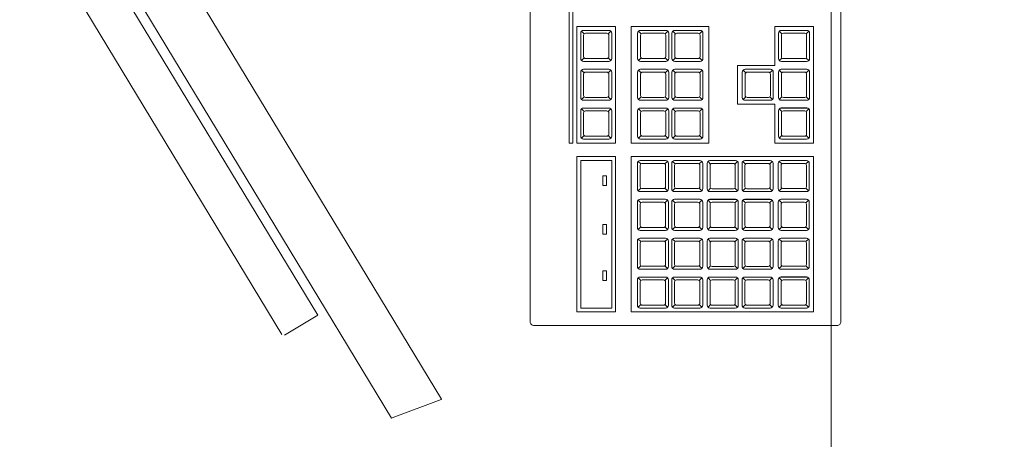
# Model space of a CAD drawing. Header units: millimetres. Extents: x 24385 to 79107, y -56478 to -23676.
# Tile 235 of 256: x 28334 to 28385, y -25888 to -25867. Entities that reach past the tile are written whole.
import ezdxf

# ---------------------------------------------------------------- set-up
doc = ezdxf.new("R2010")
doc.units = ezdxf.units.MM
doc.header["$LTSCALE"] = 2
for name, color, linetype, lineweight in [('0_OPIS', 7, 'Continuous', 13), ('3DPLAN_A_TABELKA POMIESZCZEŃ', 7, 'Continuous', 0), ('Opisy', 7, 'Continuous', 13)]:
    doc.layers.add(name, color=color, linetype=linetype, lineweight=lineweight)
doc.layers.add('3DPLAN_A_KRESKOWANIE 1', color=253, linetype='Continuous')
doc.layers.add('3DPLAN_A_OPIS', color=8, linetype='Continuous')
doc.layers.add('FURNITURE ZD 1 500', color=7, linetype='Continuous', lineweight=13, true_color=0x9fa8a5)
doc.styles.add('ARIAL', font='arial.ttf')

# ---------------------------------------------------------------- blocks, each defined once
blk = doc.blocks.new('kondygnacja -1')
at = {"layer": '3DPLAN_A_KRESKOWANIE 1'}
h = blk.add_hatch(dxfattribs=at)
h.set_pattern_fill('ANSI31', color=256, scale=7.5, style=0)
h.set_pattern_definition([(45, (23044.838, -26883.88), (-16.83798, 16.83798), [])])
h.paths.add_polyline_path([(31677.485, -24430.84), (30214.868, -24430.84), (30214.868, -24470.84), (30429.606, -24470.84), (30429.606, -24477.84), (30447.606, -24477.84), (30447.606, -24818.84), (30476.606, -24818.84), (30476.606, -24470.84), (31012.606, -24470.84), (31012.606, -24478.84), (31079.606, -24478.84), (31079.606, -24470.84), (31638.606, -24470.84), (31638.606, -25036.84), (31079.606, -25036.84), (31079.606, -25028.84), (31012.606, -25028.84), (31012.606, -25036.84), (30611.38, -25036.84), (30611.38, -25072.84), (31023.606, -25072.84), (31034.606, -25082.84), (31034.606, -25330.84), (31023.606, -25340.84), (30831.396, -25340.84, -0.038531), (30832.58, -25356.183), (30832.58, -25371.84), (31079.606, -25371.84), (31079.606, -25072.84), (31638.606, -25072.84), (31638.606, -25943.84), (30832.58, -25943.84), (30832.58, -26009.84), (31677.485, -26009.84)])
h.paths.add_polyline_path([(30682.606, -26009.84), (30832.58, -26009.84), (30832.58, -25943.84), (30760.606, -25943.84), (30760.606, -25454.668), (30735.606, -25464.584), (30735.606, -25943.84), (30682.606, -25943.84)])
h.paths.add_polyline_path([(30679.606, -25371.84), (30735.606, -25371.84), (30735.606, -25464.584), (30760.606, -25454.668), (30760.606, -25371.84), (30832.58, -25371.84), (30832.58, -25356.183, 0.038531), (30831.396, -25340.84), (30679.606, -25340.84)])
h.paths.add_polyline_path([(30355.83, -25371.84), (30425.606, -25371.84), (30425.606, -25379.84), (30463.606, -25379.84), (30463.606, -25424.739), (30471.606, -25424.739), (30471.606, -25395.84), (30533.606, -25395.84), (30533.606, -25371.84), (30576.606, -25371.84), (30576.606, -25341.84), (30472.606, -25341.84), (30472.606, -25326.84), (30427.606, -25326.84), (30427.606, -25341.84), (30355.83, -25341.84)])
h.paths.add_polyline_path([(30456.606, -25936.84), (30425.606, -25936.84), (30425.606, -25945.84), (30380.606, -25945.84), (30380.606, -26009.84), (30512.606, -26009.84), (30512.606, -25943.84), (30466.606, -25943.84), (30466.606, -25712.84), (30456.606, -25712.84)])
h.paths.add_polyline_path([(28888.606, -25941.84), (28888.606, -26009.84), (29013.606, -26009.84), (29013.606, -25941.84)])
h.paths.add_polyline_path([(28591.166, -26009.84), (28591.166, -25944.84), (28547.606, -25944.84), (28547.606, -26009.84)])
h.paths.add_polyline_path([(28624.606, -25870.534), (28654.797, -25870.534), (28654.797, -25924.534), (28624.606, -25924.534), (28624.606, -25944.84), (28591.166, -25944.84), (28591.166, -26009.84), (28713.606, -26009.84), (28713.606, -25941.84), (28672.606, -25941.84), (28672.606, -25932.84), (28657.606, -25932.84), (28657.606, -25716.84), (28624.606, -25716.84)])
h.paths.add_polyline_path([(28372.606, -25944.84), (28328.606, -25944.84), (28328.606, -25907.84), (28282.606, -25907.84), (28282.606, -25944.84), (28248.606, -25944.84), (28248.606, -26009.84), (28372.606, -26009.84)])
h.paths.add_polyline_path([(28092.606, -25563.84), (28054.606, -25563.84), (28054.606, -25383.84), (28067.602, -25383.84), (28067.606, -25375.84), (28340.606, -25375.84), (28340.606, -25341.84), (28070.606, -25341.84), (28070.606, -25332.84), (28030.606, -25332.84), (28030.606, -25395.598), (28048.707, -25395.598), (28048.707, -25449.598), (28030.606, -25449.598), (28030.606, -26009.84), (28073.606, -26009.84), (28073.606, -25944.84), (28054.606, -25944.84), (28054.606, -25668.84), (28092.606, -25668.84)])
h.paths.add_polyline_path([(27949.606, -25495.746), (27949.606, -25507.746), (27983.295, -25507.746), (27983.295, -25521.746), (27949.606, -25521.746), (27949.606, -25531.84), (27999.606, -25531.84), (27999.606, -25934.84), (27982.606, -25934.84), (27982.606, -25942.84), (27947.606, -25942.84), (27947.606, -26009.84), (28026.624, -26009.84), (28026.624, -25449.598), (27999.606, -25449.598), (27999.606, -25463.84), (27949.606, -25463.84), (27949.606, -25481.746), (27983.295, -25481.746), (27983.295, -25495.746)])
h.paths.add_polyline_path([(27982.606, -25361.84), (27952.606, -25361.84), (27952.606, -25332.84), (28026.624, -25332.84), (28026.624, -25395.598), (27999.606, -25395.598), (27999.606, -25377.84), (27982.606, -25377.84)])
h.paths.add_polyline_path([(26818.606, -25892.84), (26781.485, -25892.84), (26781.485, -26009.84), (26894.541, -26009.84), (26894.541, -25942.84), (26830.606, -25942.84), (26830.606, -25930.84), (26818.606, -25930.84)])
h.paths.add_polyline_path([(26894.541, -26009.84), (27115.936, -26009.84), (27115.936, -25942.84), (26894.541, -25942.84)])
h.paths.add_polyline_path([(27115.936, -25942.84), (27115.936, -26009.84), (27466.606, -26009.84), (27466.606, -25942.84), (27427.606, -25942.84), (27427.606, -25933.84), (27384.606, -25933.84), (27384.606, -25942.84)])
h.paths.add_polyline_path([(27641.606, -25942.84), (27641.606, -26009.84), (27802.606, -26009.84), (27802.606, -25942.84)])
h.paths.add_polyline_path([(30621.105, -25040.467), (30688.374, -25040.467), (30688.374, -25072.867), (30621.105, -25072.867)], flags=24)
at = {"layer": 'FURNITURE ZD 1 500', "lineweight": 0}
for p, q in [((28355.931, -25886.386), (28337.543, -25856.022)), ((28353.361, -25887.355), (28335.494, -25857.851)), ((28347.718, -25883.057), (28336.688, -25864.842)), ((28363.285, -25867.569), (28363.15, -25867.434)), ((28364.526, -25867.569), (28364.662, -25867.434)), ((28366.218, -25867.569), (28366.082, -25867.434)), ((28367.459, -25867.569), (28367.594, -25867.434)), ((28367.983, -25867.569), (28367.848, -25867.434)), ((28369.224, -25867.569), (28369.36, -25867.434)), ((28373.473, -25867.571), (28373.337, -25867.436)), ((28373.436, -25867.39), (28374.745, -25867.39)), ((28374.714, -25867.571), (28374.85, -25867.436)), ((28363.285, -25868.811), (28363.15, -25868.946)), ((28364.526, -25868.811), (28364.662, -25868.946)), ((28366.218, -25868.81), (28366.082, -25868.946)), ((28367.459, -25868.81), (28367.594, -25868.946)), ((28367.983, -25868.81), (28367.848, -25868.946)), ((28369.224, -25868.81), (28369.36, -25868.946)), ((28373.473, -25868.813), (28373.337, -25868.948)), ((28374.714, -25868.813), (28374.85, -25868.948)), ((28363.285, -25869.569), (28363.15, -25869.434)), ((28364.526, -25869.569), (28364.662, -25869.434)), ((28366.218, -25869.569), (28366.082, -25869.434)), ((28367.459, -25869.569), (28367.594, -25869.434)), ((28367.983, -25869.569), (28367.848, -25869.434)), ((28369.224, -25869.569), (28369.36, -25869.434)), ((28371.606, -25869.571), (28371.471, -25869.436)), ((28371.569, -25869.39), (28372.878, -25869.39)), ((28372.847, -25869.571), (28372.983, -25869.436)), ((28373.473, -25869.571), (28373.337, -25869.436)), ((28373.436, -25869.39), (28374.745, -25869.39)), ((28374.714, -25869.571), (28374.85, -25869.436)), ((28363.285, -25870.811), (28363.15, -25870.946)), ((28364.526, -25870.811), (28364.662, -25870.946)), ((28366.218, -25870.81), (28366.082, -25870.946)), ((28367.459, -25870.81), (28367.594, -25870.946)), ((28367.983, -25870.81), (28367.848, -25870.946)), ((28369.224, -25870.81), (28369.36, -25870.946)), ((28371.606, -25870.813), (28371.471, -25870.948)), ((28372.847, -25870.813), (28372.983, -25870.948)), ((28373.473, -25870.813), (28373.337, -25870.948)), ((28374.714, -25870.813), (28374.85, -25870.948)), ((28371.185, -25871.19), (28373.106, -25871.19)), ((28363.285, -25871.569), (28363.15, -25871.434)), ((28364.526, -25871.569), (28364.662, -25871.434)), ((28366.218, -25871.569), (28366.082, -25871.434)), ((28367.459, -25871.569), (28367.594, -25871.434)), ((28367.983, -25871.569), (28367.848, -25871.434)), ((28369.224, -25871.569), (28369.36, -25871.434)), ((28373.473, -25871.569), (28373.337, -25871.434)), ((28373.436, -25871.387), (28374.745, -25871.387)), ((28374.714, -25871.569), (28374.85, -25871.434)), ((28363.285, -25872.811), (28363.15, -25872.946)), ((28364.526, -25872.811), (28364.662, -25872.946)), ((28366.218, -25872.81), (28366.082, -25872.946)), ((28367.459, -25872.81), (28367.594, -25872.946)), ((28367.983, -25872.81), (28367.848, -25872.946)), ((28369.224, -25872.81), (28369.36, -25872.946)), ((28373.473, -25872.81), (28373.337, -25872.946)), ((28374.714, -25872.81), (28374.85, -25872.946)), ((28366.206, -25874.269), (28366.071, -25874.134)), ((28367.447, -25874.269), (28367.583, -25874.134)), ((28367.971, -25874.269), (28367.836, -25874.134)), ((28369.213, -25874.269), (28369.348, -25874.134)), ((28369.799, -25874.271), (28369.664, -25874.136)), ((28369.763, -25874.09), (28371.072, -25874.09)), ((28371.041, -25874.271), (28371.176, -25874.136)), ((28371.594, -25874.271), (28371.459, -25874.136)), ((28371.558, -25874.09), (28372.867, -25874.09)), ((28372.836, -25874.271), (28372.971, -25874.136)), ((28373.461, -25874.269), (28373.326, -25874.134)), ((28373.425, -25874.087), (28374.734, -25874.087)), ((28374.703, -25874.269), (28374.838, -25874.134)), ((28366.206, -25875.51), (28366.071, -25875.646)), ((28367.447, -25875.51), (28367.583, -25875.646)), ((28367.971, -25875.51), (28367.836, -25875.646)), ((28369.213, -25875.51), (28369.348, -25875.646)), ((28369.799, -25875.513), (28369.664, -25875.648)), ((28371.041, -25875.513), (28371.176, -25875.648)), ((28371.594, -25875.513), (28371.459, -25875.648)), ((28372.836, -25875.513), (28372.971, -25875.648)), ((28373.461, -25875.51), (28373.326, -25875.646)), ((28374.703, -25875.51), (28374.838, -25875.646)), ((28366.206, -25876.269), (28366.071, -25876.134)), ((28367.447, -25876.269), (28367.583, -25876.134)), ((28367.971, -25876.269), (28367.836, -25876.134)), ((28369.213, -25876.269), (28369.348, -25876.134)), ((28369.799, -25876.271), (28369.664, -25876.136)), ((28369.763, -25876.09), (28371.072, -25876.09)), ((28371.041, -25876.271), (28371.176, -25876.136)), ((28371.594, -25876.271), (28371.459, -25876.136)), ((28371.558, -25876.09), (28372.867, -25876.09)), ((28372.836, -25876.271), (28372.971, -25876.136)), ((28373.461, -25876.269), (28373.326, -25876.134)), ((28373.425, -25876.087), (28374.734, -25876.087)), ((28374.703, -25876.269), (28374.838, -25876.134)), ((28366.206, -25877.51), (28366.071, -25877.646)), ((28367.447, -25877.51), (28367.583, -25877.646)), ((28367.971, -25877.51), (28367.836, -25877.646)), ((28369.213, -25877.51), (28369.348, -25877.646)), ((28369.799, -25877.513), (28369.664, -25877.648)), ((28371.041, -25877.513), (28371.176, -25877.648)), ((28371.594, -25877.513), (28371.459, -25877.648)), ((28372.836, -25877.513), (28372.971, -25877.648)), ((28373.461, -25877.51), (28373.326, -25877.646)), ((28374.703, -25877.51), (28374.838, -25877.646)), ((28366.206, -25878.269), (28366.071, -25878.134)), ((28367.447, -25878.269), (28367.583, -25878.134)), ((28367.971, -25878.269), (28367.836, -25878.134)), ((28369.213, -25878.269), (28369.348, -25878.134)), ((28369.799, -25878.271), (28369.664, -25878.136)), ((28369.763, -25878.09), (28371.072, -25878.09)), ((28371.041, -25878.271), (28371.176, -25878.136)), ((28371.594, -25878.271), (28371.459, -25878.136)), ((28371.558, -25878.09), (28372.867, -25878.09)), ((28372.836, -25878.271), (28372.971, -25878.136)), ((28373.461, -25878.269), (28373.326, -25878.134)), ((28373.425, -25878.087), (28374.734, -25878.087)), ((28374.703, -25878.269), (28374.838, -25878.134)), ((28366.206, -25879.51), (28366.071, -25879.646)), ((28367.447, -25879.51), (28367.583, -25879.646)), ((28367.971, -25879.51), (28367.836, -25879.646)), ((28369.213, -25879.51), (28369.348, -25879.646)), ((28369.799, -25879.513), (28369.664, -25879.648)), ((28371.041, -25879.513), (28371.176, -25879.648)), ((28371.594, -25879.513), (28371.459, -25879.648)), ((28372.836, -25879.513), (28372.971, -25879.648)), ((28373.461, -25879.51), (28373.326, -25879.646)), ((28374.703, -25879.51), (28374.838, -25879.646)), ((28366.206, -25880.269), (28366.071, -25880.134)), ((28367.447, -25880.269), (28367.583, -25880.134)), ((28367.971, -25880.269), (28367.836, -25880.134)), ((28369.213, -25880.269), (28369.348, -25880.134)), ((28369.799, -25880.271), (28369.664, -25880.136)), ((28369.763, -25880.09), (28371.072, -25880.09)), ((28371.041, -25880.271), (28371.176, -25880.136)), ((28371.594, -25880.271), (28371.459, -25880.136)), ((28371.558, -25880.09), (28372.867, -25880.09)), ((28372.836, -25880.271), (28372.971, -25880.136)), ((28373.461, -25880.269), (28373.326, -25880.134)), ((28373.425, -25880.087), (28374.734, -25880.087)), ((28374.703, -25880.269), (28374.838, -25880.134)), ((28366.206, -25881.51), (28366.071, -25881.646)), ((28367.447, -25881.51), (28367.583, -25881.646)), ((28367.971, -25881.51), (28367.836, -25881.646)), ((28369.213, -25881.51), (28369.348, -25881.646)), ((28369.799, -25881.513), (28369.664, -25881.648)), ((28371.041, -25881.513), (28371.176, -25881.648)), ((28371.594, -25881.513), (28371.459, -25881.648)), ((28372.836, -25881.513), (28372.971, -25881.648)), ((28373.461, -25881.51), (28373.326, -25881.646)), ((28374.703, -25881.51), (28374.838, -25881.646))]:
    blk.add_line(p, q, dxfattribs=at)
at = {"layer": 'FURNITURE ZD 1 500'}
blk.add_line((28355.916, -25886.393), (28353.388, -25887.349), dxfattribs=at)
at = {"layer": 'FURNITURE ZD 1 500', "lineweight": 0}
for points in [[(28360.706, -25836.59), (28376.306, -25836.59, -0.414214), (28376.506, -25836.79), (28376.506, -25882.39, -0.414214), (28376.306, -25882.59), (28360.706, -25882.59, -0.414214), (28360.506, -25882.39), (28360.506, -25836.79, -0.414214)], [(28363.256, -25868.99, -0.414214), (28363.106, -25868.84), (28363.106, -25867.54, -0.414214), (28363.256, -25867.39), (28364.556, -25867.39, -0.414214), (28364.706, -25867.54), (28364.706, -25868.84, -0.414214), (28364.556, -25868.99)], [(28363.256, -25868.74), (28363.256, -25867.64, -0.414214), (28363.356, -25867.54), (28364.456, -25867.54, -0.414214), (28364.556, -25867.64), (28364.556, -25868.74, -0.414214), (28364.456, -25868.84), (28363.356, -25868.84, -0.414214)], [(28366.188, -25868.99, -0.414214), (28366.038, -25868.84), (28366.038, -25867.54, -0.414214), (28366.188, -25867.39), (28367.488, -25867.39, -0.414214), (28367.638, -25867.54), (28367.638, -25868.84, -0.414214), (28367.488, -25868.99)], [(28366.188, -25868.74), (28366.188, -25867.64, -0.414214), (28366.288, -25867.54), (28367.388, -25867.54, -0.414214), (28367.488, -25867.64), (28367.488, -25868.74, -0.414214), (28367.388, -25868.84), (28366.288, -25868.84, -0.414214)], [(28367.954, -25868.99, -0.414214), (28367.804, -25868.84), (28367.804, -25867.54, -0.414214), (28367.954, -25867.39), (28369.254, -25867.39, -0.414214), (28369.404, -25867.54), (28369.404, -25868.84, -0.414214), (28369.254, -25868.99)], [(28367.954, -25868.74), (28367.954, -25867.64, -0.414214), (28368.054, -25867.54), (28369.154, -25867.54, -0.414214), (28369.254, -25867.64), (28369.254, -25868.74, -0.414214), (28369.154, -25868.84), (28368.054, -25868.84, -0.414214)], [(28373.444, -25868.992, -0.414214), (28373.294, -25868.842), (28373.294, -25867.542, -0.414214), (28373.444, -25867.392), (28374.744, -25867.392, -0.414214), (28374.894, -25867.542), (28374.894, -25868.842, -0.414214), (28374.744, -25868.992)], [(28373.444, -25868.742), (28373.444, -25867.642, -0.414214), (28373.544, -25867.542), (28374.644, -25867.542, -0.414214), (28374.744, -25867.642), (28374.744, -25868.742, -0.414214), (28374.644, -25868.842), (28373.544, -25868.842, -0.414214)], [(28363.256, -25870.99, -0.414214), (28363.106, -25870.84), (28363.106, -25869.54, -0.414214), (28363.256, -25869.39), (28364.556, -25869.39, -0.414214), (28364.706, -25869.54), (28364.706, -25870.84, -0.414214), (28364.556, -25870.99)], [(28363.256, -25870.74), (28363.256, -25869.64, -0.414214), (28363.356, -25869.54), (28364.456, -25869.54, -0.414214), (28364.556, -25869.64), (28364.556, -25870.74, -0.414214), (28364.456, -25870.84), (28363.356, -25870.84, -0.414214)], [(28366.188, -25870.99, -0.414214), (28366.038, -25870.84), (28366.038, -25869.54, -0.414214), (28366.188, -25869.39), (28367.488, -25869.39, -0.414214), (28367.638, -25869.54), (28367.638, -25870.84, -0.414214), (28367.488, -25870.99)], [(28366.188, -25870.74), (28366.188, -25869.64, -0.414214), (28366.288, -25869.54), (28367.388, -25869.54, -0.414214), (28367.488, -25869.64), (28367.488, -25870.74, -0.414214), (28367.388, -25870.84), (28366.288, -25870.84, -0.414214)], [(28367.954, -25870.99, -0.414214), (28367.804, -25870.84), (28367.804, -25869.54, -0.414214), (28367.954, -25869.39), (28369.254, -25869.39, -0.414214), (28369.404, -25869.54), (28369.404, -25870.84, -0.414214), (28369.254, -25870.99)], [(28367.954, -25870.74), (28367.954, -25869.64, -0.414214), (28368.054, -25869.54), (28369.154, -25869.54, -0.414214), (28369.254, -25869.64), (28369.254, -25870.74, -0.414214), (28369.154, -25870.84), (28368.054, -25870.84, -0.414214)], [(28371.577, -25870.992, -0.414214), (28371.427, -25870.842), (28371.427, -25869.542, -0.414214), (28371.577, -25869.392), (28372.877, -25869.392, -0.414214), (28373.027, -25869.542), (28373.027, -25870.842, -0.414214), (28372.877, -25870.992)], [(28371.577, -25870.742), (28371.577, -25869.642, -0.414214), (28371.677, -25869.542), (28372.777, -25869.542, -0.414214), (28372.877, -25869.642), (28372.877, -25870.742, -0.414214), (28372.777, -25870.842), (28371.677, -25870.842, -0.414214)], [(28373.444, -25870.992, -0.414214), (28373.294, -25870.842), (28373.294, -25869.542, -0.414214), (28373.444, -25869.392), (28374.744, -25869.392, -0.414214), (28374.894, -25869.542), (28374.894, -25870.842, -0.414214), (28374.744, -25870.992)], [(28373.444, -25870.742), (28373.444, -25869.642, -0.414214), (28373.544, -25869.542), (28374.644, -25869.542, -0.414214), (28374.744, -25869.642), (28374.744, -25870.742, -0.414214), (28374.644, -25870.842), (28373.544, -25870.842, -0.414214)], [(28363.256, -25872.99, -0.414214), (28363.106, -25872.84), (28363.106, -25871.54, -0.414214), (28363.256, -25871.39), (28364.556, -25871.39, -0.414214), (28364.706, -25871.54), (28364.706, -25872.84, -0.414214), (28364.556, -25872.99)], [(28363.256, -25872.74), (28363.256, -25871.64, -0.414214), (28363.356, -25871.54), (28364.456, -25871.54, -0.414214), (28364.556, -25871.64), (28364.556, -25872.74, -0.414214), (28364.456, -25872.84), (28363.356, -25872.84, -0.414214)], [(28366.188, -25872.99, -0.414214), (28366.038, -25872.84), (28366.038, -25871.54, -0.414214), (28366.188, -25871.39), (28367.488, -25871.39, -0.414214), (28367.638, -25871.54), (28367.638, -25872.84, -0.414214), (28367.488, -25872.99)], [(28366.188, -25872.74), (28366.188, -25871.64, -0.414214), (28366.288, -25871.54), (28367.388, -25871.54, -0.414214), (28367.488, -25871.64), (28367.488, -25872.74, -0.414214), (28367.388, -25872.84), (28366.288, -25872.84, -0.414214)], [(28367.954, -25872.99, -0.414214), (28367.804, -25872.84), (28367.804, -25871.54, -0.414214), (28367.954, -25871.39), (28369.254, -25871.39, -0.414214), (28369.404, -25871.54), (28369.404, -25872.84, -0.414214), (28369.254, -25872.99)], [(28367.954, -25872.74), (28367.954, -25871.64, -0.414214), (28368.054, -25871.54), (28369.154, -25871.54, -0.414214), (28369.254, -25871.64), (28369.254, -25872.74, -0.414214), (28369.154, -25872.84), (28368.054, -25872.84, -0.414214)], [(28373.444, -25872.99, -0.414214), (28373.294, -25872.84), (28373.294, -25871.54, -0.414214), (28373.444, -25871.39), (28374.744, -25871.39, -0.414214), (28374.894, -25871.54), (28374.894, -25872.84, -0.414214), (28374.744, -25872.99)], [(28373.444, -25872.74), (28373.444, -25871.64, -0.414214), (28373.544, -25871.54), (28374.644, -25871.54, -0.414214), (28374.744, -25871.64), (28374.744, -25872.74, -0.414214), (28374.644, -25872.84), (28373.544, -25872.84, -0.414214)], [(28366.177, -25875.69, -0.414214), (28366.027, -25875.54), (28366.027, -25874.24, -0.414214), (28366.177, -25874.09), (28367.477, -25874.09, -0.414214), (28367.627, -25874.24), (28367.627, -25875.54, -0.414214), (28367.477, -25875.69)], [(28366.177, -25875.44), (28366.177, -25874.34, -0.414214), (28366.277, -25874.24), (28367.377, -25874.24, -0.414214), (28367.477, -25874.34), (28367.477, -25875.44, -0.414214), (28367.377, -25875.54), (28366.277, -25875.54, -0.414214)], [(28367.942, -25875.69, -0.414214), (28367.792, -25875.54), (28367.792, -25874.24, -0.414214), (28367.942, -25874.09), (28369.242, -25874.09, -0.414214), (28369.392, -25874.24), (28369.392, -25875.54, -0.414214), (28369.242, -25875.69)], [(28367.942, -25875.44), (28367.942, -25874.34, -0.414214), (28368.042, -25874.24), (28369.142, -25874.24, -0.414214), (28369.242, -25874.34), (28369.242, -25875.44, -0.414214), (28369.142, -25875.54), (28368.042, -25875.54, -0.414214)], [(28369.77, -25875.692, -0.414214), (28369.62, -25875.542), (28369.62, -25874.242, -0.414214), (28369.77, -25874.092), (28371.07, -25874.092, -0.414214), (28371.22, -25874.242), (28371.22, -25875.542, -0.414214), (28371.07, -25875.692)], [(28369.77, -25875.442), (28369.77, -25874.342, -0.414214), (28369.87, -25874.242), (28370.97, -25874.242, -0.414214), (28371.07, -25874.342), (28371.07, -25875.442, -0.414214), (28370.97, -25875.542), (28369.87, -25875.542, -0.414214)], [(28371.565, -25875.692, -0.414214), (28371.415, -25875.542), (28371.415, -25874.242, -0.414214), (28371.565, -25874.092), (28372.865, -25874.092, -0.414214), (28373.015, -25874.242), (28373.015, -25875.542, -0.414214), (28372.865, -25875.692)], [(28371.565, -25875.442), (28371.565, -25874.342, -0.414214), (28371.665, -25874.242), (28372.765, -25874.242, -0.414214), (28372.865, -25874.342), (28372.865, -25875.442, -0.414214), (28372.765, -25875.542), (28371.665, -25875.542, -0.414214)], [(28373.432, -25875.69, -0.414214), (28373.282, -25875.54), (28373.282, -25874.24, -0.414214), (28373.432, -25874.09), (28374.732, -25874.09, -0.414214), (28374.882, -25874.24), (28374.882, -25875.54, -0.414214), (28374.732, -25875.69)], [(28373.432, -25875.44), (28373.432, -25874.34, -0.414214), (28373.532, -25874.24), (28374.632, -25874.24, -0.414214), (28374.732, -25874.34), (28374.732, -25875.44, -0.414214), (28374.632, -25875.54), (28373.532, -25875.54, -0.414214)], [(28366.177, -25877.69, -0.414214), (28366.027, -25877.54), (28366.027, -25876.24, -0.414214), (28366.177, -25876.09), (28367.477, -25876.09, -0.414214), (28367.627, -25876.24), (28367.627, -25877.54, -0.414214), (28367.477, -25877.69)], [(28366.177, -25877.44), (28366.177, -25876.34, -0.414214), (28366.277, -25876.24), (28367.377, -25876.24, -0.414214), (28367.477, -25876.34), (28367.477, -25877.44, -0.414214), (28367.377, -25877.54), (28366.277, -25877.54, -0.414214)], [(28367.942, -25877.69, -0.414214), (28367.792, -25877.54), (28367.792, -25876.24, -0.414214), (28367.942, -25876.09), (28369.242, -25876.09, -0.414214), (28369.392, -25876.24), (28369.392, -25877.54, -0.414214), (28369.242, -25877.69)], [(28367.942, -25877.44), (28367.942, -25876.34, -0.414214), (28368.042, -25876.24), (28369.142, -25876.24, -0.414214), (28369.242, -25876.34), (28369.242, -25877.44, -0.414214), (28369.142, -25877.54), (28368.042, -25877.54, -0.414214)], [(28369.77, -25877.692, -0.414214), (28369.62, -25877.542), (28369.62, -25876.242, -0.414214), (28369.77, -25876.092), (28371.07, -25876.092, -0.414214), (28371.22, -25876.242), (28371.22, -25877.542, -0.414214), (28371.07, -25877.692)], [(28369.77, -25877.442), (28369.77, -25876.342, -0.414214), (28369.87, -25876.242), (28370.97, -25876.242, -0.414214), (28371.07, -25876.342), (28371.07, -25877.442, -0.414214), (28370.97, -25877.542), (28369.87, -25877.542, -0.414214)], [(28371.565, -25877.692, -0.414214), (28371.415, -25877.542), (28371.415, -25876.242, -0.414214), (28371.565, -25876.092), (28372.865, -25876.092, -0.414214), (28373.015, -25876.242), (28373.015, -25877.542, -0.414214), (28372.865, -25877.692)], [(28371.565, -25877.442), (28371.565, -25876.342, -0.414214), (28371.665, -25876.242), (28372.765, -25876.242, -0.414214), (28372.865, -25876.342), (28372.865, -25877.442, -0.414214), (28372.765, -25877.542), (28371.665, -25877.542, -0.414214)], [(28373.432, -25877.69, -0.414214), (28373.282, -25877.54), (28373.282, -25876.24, -0.414214), (28373.432, -25876.09), (28374.732, -25876.09, -0.414214), (28374.882, -25876.24), (28374.882, -25877.54, -0.414214), (28374.732, -25877.69)], [(28373.432, -25877.44), (28373.432, -25876.34, -0.414214), (28373.532, -25876.24), (28374.632, -25876.24, -0.414214), (28374.732, -25876.34), (28374.732, -25877.44, -0.414214), (28374.632, -25877.54), (28373.532, -25877.54, -0.414214)], [(28366.177, -25879.69, -0.414214), (28366.027, -25879.54), (28366.027, -25878.24, -0.414214), (28366.177, -25878.09), (28367.477, -25878.09, -0.414214), (28367.627, -25878.24), (28367.627, -25879.54, -0.414214), (28367.477, -25879.69)], [(28366.177, -25879.44), (28366.177, -25878.34, -0.414214), (28366.277, -25878.24), (28367.377, -25878.24, -0.414214), (28367.477, -25878.34), (28367.477, -25879.44, -0.414214), (28367.377, -25879.54), (28366.277, -25879.54, -0.414214)], [(28367.942, -25879.69, -0.414214), (28367.792, -25879.54), (28367.792, -25878.24, -0.414214), (28367.942, -25878.09), (28369.242, -25878.09, -0.414214), (28369.392, -25878.24), (28369.392, -25879.54, -0.414214), (28369.242, -25879.69)], [(28367.942, -25879.44), (28367.942, -25878.34, -0.414214), (28368.042, -25878.24), (28369.142, -25878.24, -0.414214), (28369.242, -25878.34), (28369.242, -25879.44, -0.414214), (28369.142, -25879.54), (28368.042, -25879.54, -0.414214)], [(28369.77, -25879.692, -0.414214), (28369.62, -25879.542), (28369.62, -25878.242, -0.414214), (28369.77, -25878.092), (28371.07, -25878.092, -0.414214), (28371.22, -25878.242), (28371.22, -25879.542, -0.414214), (28371.07, -25879.692)], [(28369.77, -25879.442), (28369.77, -25878.342, -0.414214), (28369.87, -25878.242), (28370.97, -25878.242, -0.414214), (28371.07, -25878.342), (28371.07, -25879.442, -0.414214), (28370.97, -25879.542), (28369.87, -25879.542, -0.414214)], [(28371.565, -25879.692, -0.414214), (28371.415, -25879.542), (28371.415, -25878.242, -0.414214), (28371.565, -25878.092), (28372.865, -25878.092, -0.414214), (28373.015, -25878.242), (28373.015, -25879.542, -0.414214), (28372.865, -25879.692)], [(28371.565, -25879.442), (28371.565, -25878.342, -0.414214), (28371.665, -25878.242), (28372.765, -25878.242, -0.414214), (28372.865, -25878.342), (28372.865, -25879.442, -0.414214), (28372.765, -25879.542), (28371.665, -25879.542, -0.414214)], [(28373.432, -25879.69, -0.414214), (28373.282, -25879.54), (28373.282, -25878.24, -0.414214), (28373.432, -25878.09), (28374.732, -25878.09, -0.414214), (28374.882, -25878.24), (28374.882, -25879.54, -0.414214), (28374.732, -25879.69)], [(28373.432, -25879.44), (28373.432, -25878.34, -0.414214), (28373.532, -25878.24), (28374.632, -25878.24, -0.414214), (28374.732, -25878.34), (28374.732, -25879.44, -0.414214), (28374.632, -25879.54), (28373.532, -25879.54, -0.414214)], [(28366.177, -25881.69, -0.414214), (28366.027, -25881.54), (28366.027, -25880.24, -0.414214), (28366.177, -25880.09), (28367.477, -25880.09, -0.414214), (28367.627, -25880.24), (28367.627, -25881.54, -0.414214), (28367.477, -25881.69)], [(28366.177, -25881.44), (28366.177, -25880.34, -0.414214), (28366.277, -25880.24), (28367.377, -25880.24, -0.414214), (28367.477, -25880.34), (28367.477, -25881.44, -0.414214), (28367.377, -25881.54), (28366.277, -25881.54, -0.414214)], [(28367.942, -25881.69, -0.414214), (28367.792, -25881.54), (28367.792, -25880.24, -0.414214), (28367.942, -25880.09), (28369.242, -25880.09, -0.414214), (28369.392, -25880.24), (28369.392, -25881.54, -0.414214), (28369.242, -25881.69)], [(28367.942, -25881.44), (28367.942, -25880.34, -0.414214), (28368.042, -25880.24), (28369.142, -25880.24, -0.414214), (28369.242, -25880.34), (28369.242, -25881.44, -0.414214), (28369.142, -25881.54), (28368.042, -25881.54, -0.414214)], [(28369.77, -25881.692, -0.414214), (28369.62, -25881.542), (28369.62, -25880.242, -0.414214), (28369.77, -25880.092), (28371.07, -25880.092, -0.414214), (28371.22, -25880.242), (28371.22, -25881.542, -0.414214), (28371.07, -25881.692)], [(28369.77, -25881.442), (28369.77, -25880.342, -0.414214), (28369.87, -25880.242), (28370.97, -25880.242, -0.414214), (28371.07, -25880.342), (28371.07, -25881.442, -0.414214), (28370.97, -25881.542), (28369.87, -25881.542, -0.414214)], [(28371.565, -25881.692, -0.414214), (28371.415, -25881.542), (28371.415, -25880.242, -0.414214), (28371.565, -25880.092), (28372.865, -25880.092, -0.414214), (28373.015, -25880.242), (28373.015, -25881.542, -0.414214), (28372.865, -25881.692)], [(28371.565, -25881.442), (28371.565, -25880.342, -0.414214), (28371.665, -25880.242), (28372.765, -25880.242, -0.414214), (28372.865, -25880.342), (28372.865, -25881.442, -0.414214), (28372.765, -25881.542), (28371.665, -25881.542, -0.414214)], [(28373.432, -25881.69, -0.414214), (28373.282, -25881.54), (28373.282, -25880.24, -0.414214), (28373.432, -25880.09), (28374.732, -25880.09, -0.414214), (28374.882, -25880.24), (28374.882, -25881.54, -0.414214), (28374.732, -25881.69)], [(28373.432, -25881.44), (28373.432, -25880.34, -0.414214), (28373.532, -25880.24), (28374.632, -25880.24, -0.414214), (28374.732, -25880.34), (28374.732, -25881.44, -0.414214), (28374.632, -25881.54), (28373.532, -25881.54, -0.414214)]]:
    blk.add_lwpolyline(points, format="xyb", close=True, dxfattribs=at)
for points in [[(28362.706, -25837.59), (28362.706, -25873.19), (28362.506, -25873.19), (28362.506, -25837.59)], [(28362.906, -25873.19), (28362.906, -25867.19), (28364.906, -25867.19), (28364.906, -25873.19)], [(28365.706, -25873.19), (28365.706, -25867.19), (28369.706, -25867.19), (28369.706, -25873.19)], [(28362.906, -25873.89), (28362.906, -25881.89), (28364.906, -25881.89), (28364.906, -25873.89)], [(28363.106, -25874.09), (28363.106, -25881.69), (28364.706, -25881.69), (28364.706, -25874.09)], [(28375.097, -25881.89), (28375.097, -25873.89), (28365.706, -25873.89), (28365.706, -25881.89)], [(28364.239, -25874.876), (28364.439, -25874.876), (28364.439, -25875.376), (28364.239, -25875.376)], [(28364.239, -25877.378), (28364.439, -25877.378), (28364.439, -25877.878), (28364.239, -25877.878)], [(28364.239, -25879.768), (28364.439, -25879.768), (28364.439, -25880.268), (28364.239, -25880.268)]]:
    blk.add_lwpolyline(points, close=True, dxfattribs=at)
blk.add_lwpolyline([(28336.688, -25864.842, -0.414214), (28336.722, -25864.705), (28338.432, -25863.669), (28349.566, -25882.055), (28347.856, -25883.091, -0.09902)], format="xyb", dxfattribs=at)
blk.add_lwpolyline([(28373.106, -25871.19), (28373.106, -25873.19), (28375.094, -25873.19), (28375.094, -25867.19), (28373.106, -25867.19), (28373.106, -25869.19), (28371.185, -25869.19), (28371.185, -25871.19)], dxfattribs=at)
at = {"layer": 'FURNITURE ZD 1 500'}
for centre, start, end in [((28355.881, -25886.299), 290.7069, 308.9986), ((28353.353, -25887.255), 260.003, 290.7069)]:
    blk.add_arc(centre, 0.1, start, end, dxfattribs=at)
at = {"layer": 'Opisy', "ltscale": 0.5}
blk.add_line((28376, -25807.717), (28376, -26168.281), dxfattribs=at)
at = {"layer": '3DPLAN_A_OPIS', "color": 1, "lineweight": 30, "style": 'ARIAL'}
for tag, p in [('PRZESUNIĘCIE_WEJŚCIA', (27655.165, -24535.333)), ('WYŁĄCZONE', (27007.179, -24723.982)), ('Z_OPRACOWANIA', (26996.84, -24746.417)), ('WYŁĄCZONE', (30803.053, -24760.867)), ('Z_OPRACOWANIA', (30792.713, -24783.301)), ('WYŁĄCZONE', (28894.898, -24826.593)), ('Z_OPRACOWANIA', (28884.559, -24849.027)), ('POWIĘKSZENIE_WEJŚCIA', (28313.679, -25144.412)), ('POWIĘKSZENIE_WEJŚCIA', (29600.622, -25191.363)), ('POWIĘKSZENIE_WEJŚCIA', (28011.449, -25235.417)), ('WYŁĄCZONE', (29754.423, -25678.169)), ('Z_OPRACOWANIA', (29744.084, -25700.603)), ('WYJŚCIE_EWAKUACYJNE', (27763.791, -26106.068))]:
    blk.add_attdef(tag, p, '', height=12, dxfattribs=at)
at = {"layer": '3DPLAN_A_OPIS', "color": 0, "lineweight": 30, "style": 'ARIAL'}
for tag, p in [('UGUL_1', (29350.296, -24586.012)), ('UGUL_2', (29622.921, -24586.012)), ('UGUL_3', (29833.15, -24586.012))]:
    blk.add_attdef(tag, p, '', height=12, dxfattribs=at)
at = {"layer": '3DPLAN_A_TABELKA POMIESZCZEŃ', "ltscale": 0.5, "style": 'ARIAL'}
for tag, p in [('KURTYNA', (27861.913, -26064.849)), ('POWIETRZNA', (27861.913, -26084.562))]:
    blk.add_attdef(tag, p, '', height=12, dxfattribs=at)

msp = doc.modelspace()

# ---------------------------------------------------------------- block references
at = {"layer": '0_OPIS'}
msp.add_blockref('kondygnacja -1', (0, 0), dxfattribs=at)

doc.saveas('drawing.dxf')
